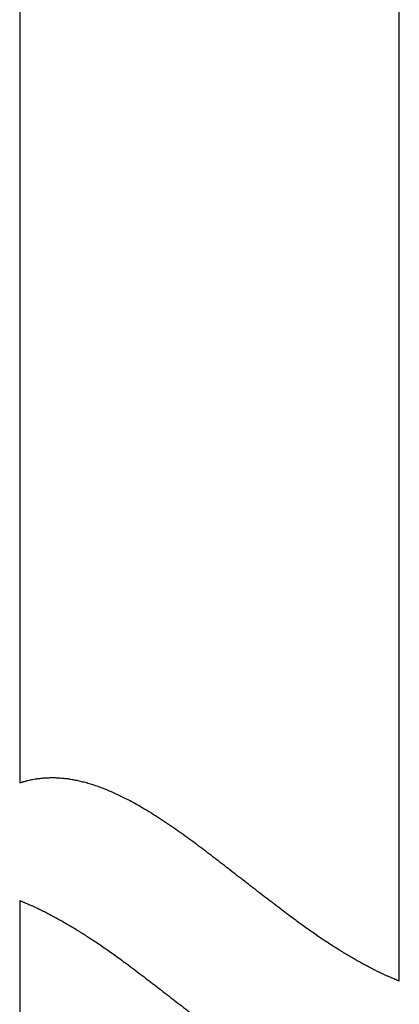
# Model space of a CAD drawing. Header units: millimetres. Extents: x 8 to 960, y 12 to 931.
# Tile 109 of 173: x 555 to 570, y 643 to 682. Entities that reach past the tile are written whole.
import ezdxf

# ---------------------------------------------------------------- set-up
doc = ezdxf.new("R2010")
doc.units = ezdxf.units.MM

msp = doc.modelspace()

# ---------------------------------------------------------------- linework, layer by layer
at = {"color": 7, "linetype": 'Continuous', "lineweight": 30}
for p, q in [((555.143, 691.915), (555.143, 651.655)), ((570.143, 643.823), (570.143, 691.915)), ((555.143, 647.007), (555.143, 598.915))]:
    msp.add_line(p, q, dxfattribs=at)
for points, knots in [([(570.143, 643.823), (570.143, 643.823), (570.145, 643.822), (570.138, 643.825), (570.123, 643.831), (570.094, 643.842), (570.054, 643.858), (570.003, 643.879), (569.941, 643.905), (569.868, 643.936), (569.786, 643.971), (569.693, 644.012), (569.589, 644.059), (569.474, 644.112), (569.349, 644.172), (569.213, 644.238), (569.071, 644.31), (568.923, 644.386), (568.77, 644.468), (568.61, 644.556), (568.442, 644.65), (568.266, 644.752), (568.082, 644.86), (567.894, 644.975), (567.7, 645.096), (567.5, 645.223), (567.297, 645.356), (567.089, 645.494), (566.877, 645.639), (566.661, 645.789), (566.441, 645.944), (566.218, 646.104), (565.979, 646.279), (565.722, 646.469), (565.447, 646.675), (565.171, 646.885), (564.893, 647.098), (564.611, 647.316), (564.325, 647.538), (564.035, 647.764), (563.743, 647.992), (563.451, 648.22), (563.158, 648.447), (562.864, 648.674), (562.57, 648.899), (562.275, 649.122), (561.978, 649.342), (561.677, 649.561), (561.371, 649.779), (561.06, 649.994), (560.749, 650.203), (560.436, 650.404), (560.131, 650.592), (559.835, 650.765), (559.548, 650.925), (559.283, 651.062), (559.042, 651.18), (558.825, 651.28), (558.609, 651.373), (558.397, 651.457), (558.19, 651.532), (557.987, 651.599), (557.788, 651.658), (557.592, 651.71), (557.398, 651.753), (557.208, 651.789), (557.024, 651.817), (556.836, 651.838), (556.646, 651.852), (556.455, 651.857), (556.276, 651.855), (556.109, 651.846), (555.955, 651.832), (555.82, 651.815), (555.702, 651.796), (555.6, 651.776), (555.508, 651.756), (555.426, 651.737), (555.353, 651.718), (555.291, 651.7), (555.239, 651.685), (555.197, 651.672), (555.166, 651.662), (555.146, 651.656), (555.144, 651.655), (555.143, 651.655)], [0, 0, 0, 0, 0.000141, 0.011319, 0.022489, 0.033976, 0.045474, 0.056972, 0.06846, 0.079715, 0.090981, 0.102246, 0.113502, 0.125095, 0.1367, 0.148304, 0.159898, 0.170972, 0.182055, 0.193139, 0.204214, 0.21559, 0.226976, 0.238362, 0.249739, 0.261229, 0.272727, 0.284226, 0.295717, 0.307446, 0.319181, 0.330917, 0.342647, 0.356755, 0.370874, 0.385, 0.399123, 0.413232, 0.427742, 0.442262, 0.456786, 0.471306, 0.485816, 0.500223, 0.514642, 0.529063, 0.54348, 0.557885, 0.572759, 0.587653, 0.602549, 0.617435, 0.632302, 0.645959, 0.659624, 0.673279, 0.683772, 0.694275, 0.704777, 0.715269, 0.72553, 0.735802, 0.746073, 0.756334, 0.766954, 0.777586, 0.788219, 0.79884, 0.811535, 0.824258, 0.836998, 0.849743, 0.862476, 0.875178, 0.886153, 0.897136, 0.90812, 0.919096, 0.930328, 0.941568, 0.952809, 0.964041, 0.976153, 0.988276, 1, 1, 1, 1]), ([(555.143, 647.007), (555.143, 647.007), (555.141, 647.008), (555.148, 647.006), (555.163, 646.999), (555.192, 646.988), (555.232, 646.972), (555.283, 646.951), (555.345, 646.925), (555.418, 646.895), (555.5, 646.859), (555.593, 646.818), (555.697, 646.771), (555.811, 646.718), (555.937, 646.658), (556.072, 646.592), (556.214, 646.521), (556.363, 646.444), (556.516, 646.362), (556.676, 646.275), (556.844, 646.18), (557.02, 646.079), (557.203, 645.97), (557.392, 645.855), (557.586, 645.734), (557.785, 645.607), (557.989, 645.474), (558.197, 645.336), (558.408, 645.192), (558.625, 645.042), (558.845, 644.886), (559.068, 644.726), (559.307, 644.552), (559.564, 644.362), (559.839, 644.156), (560.115, 643.946), (560.393, 643.733), (560.675, 643.515), (560.961, 643.292), (561.251, 643.066), (561.543, 642.839), (561.835, 642.61), (562.128, 642.383), (562.422, 642.157), (562.716, 641.932), (563.011, 641.709), (563.308, 641.488), (563.609, 641.269), (563.915, 641.051), (564.225, 640.836), (564.537, 640.628), (564.85, 640.426), (565.154, 640.239), (565.451, 640.065), (565.738, 639.906), (566.002, 639.768), (566.243, 639.65), (566.461, 639.55), (566.677, 639.458), (566.889, 639.374), (567.096, 639.298), (567.299, 639.231), (567.498, 639.172), (567.694, 639.121), (567.888, 639.077), (568.078, 639.041), (568.262, 639.014), (568.45, 638.992), (568.64, 638.978), (568.831, 638.973), (569.01, 638.975), (569.177, 638.984), (569.331, 638.998), (569.466, 639.016), (569.583, 639.035), (569.685, 639.054), (569.777, 639.074), (569.86, 639.094), (569.933, 639.113), (569.995, 639.13), (570.047, 639.145), (570.089, 639.158), (570.12, 639.168), (570.139, 639.174), (570.142, 639.175), (570.143, 639.176)], [0, 0, 0, 0, 0.0001409, 0.0113194, 0.0224885, 0.0339762, 0.0454743, 0.0569722, 0.0684598, 0.0797154, 0.090981, 0.1022465, 0.1135019, 0.1250953, 0.1366998, 0.1483043, 0.1598977, 0.1709719, 0.1820554, 0.1931392, 0.2042137, 0.2155901, 0.2269758, 0.238362, 0.2497393, 0.2612292, 0.2727271, 0.2842258, 0.2957168, 0.3074456, 0.3191811, 0.3309174, 0.3426472, 0.3567546, 0.3708744, 0.3849999, 0.3991226, 0.4132325, 0.4277416, 0.4422616, 0.4567856, 0.4713064, 0.4858163, 0.5002233, 0.514642, 0.5290635, 0.5434801, 0.5578854, 0.5727588, 0.5876525, 0.602549, 0.617435, 0.6323021, 0.6459595, 0.6596238, 0.6732791, 0.6837725, 0.6942754, 0.7047772, 0.7152691, 0.7255302, 0.7358019, 0.7460732, 0.7563339, 0.7669542, 0.777586, 0.7882186, 0.7988398, 0.8115348, 0.8242576, 0.8369984, 0.8497435, 0.8624761, 0.8751777, 0.8861532, 0.8971365, 0.9081199, 0.9190956, 0.9303277, 0.9415685, 0.9528089, 0.9640407, 0.9761526, 0.988276, 1, 1, 1, 1])]:
    msp.add_open_spline(points, degree=3, knots=knots, dxfattribs=at)

doc.saveas('drawing.dxf')
